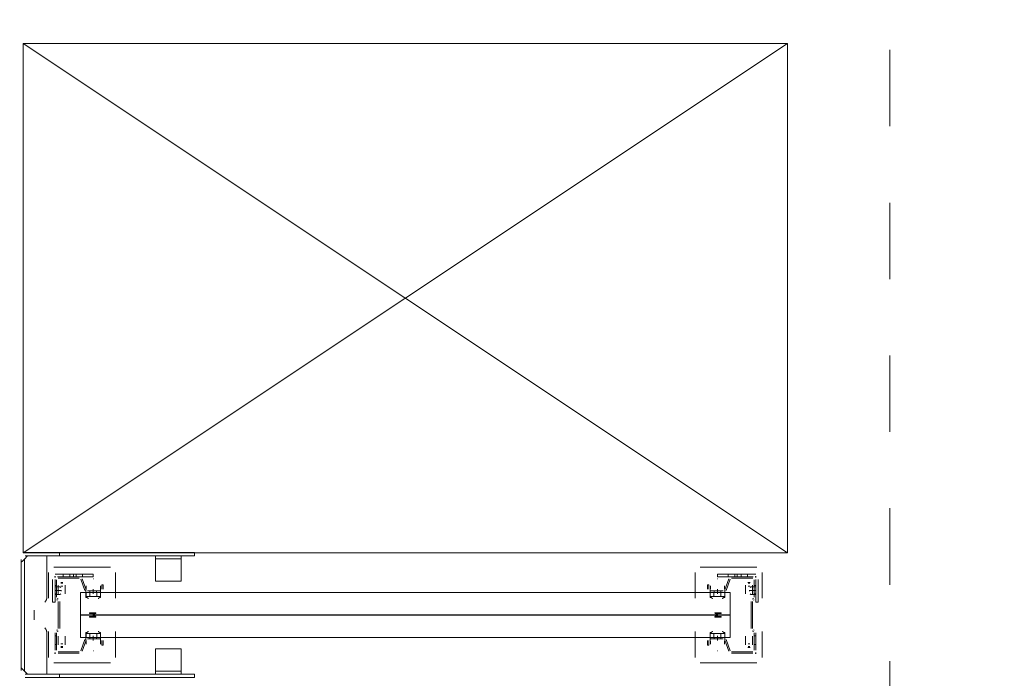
# Model space of a CAD drawing. Header units: millimetres. Extents: x -12989 to 357906, y -50379 to 30884.
# Tile 249 of 256: x 24136 to 25682, y 670 to 1704. Entities that reach past the tile are written whole.
import ezdxf

# ---------------------------------------------------------------- set-up
doc = ezdxf.new("R2010")
doc.units = ezdxf.units.MM
doc.header["$MEASUREMENT"] = 0
doc.linetypes.add('MITTE2', pattern=[112.5, 75, -12.5, 12.5, -12.5])
doc.linetypes.add('Przerywana', pattern=[240, 120, -120])
for name, color, linetype in [('Nowe_A__SCIANY', 7, 'Continuous'), ('Nowe_A_WYM_ZEWNETRZNE', 7, 'Continuous'), ('Nowe_Drzwi Archicad', 7, 'Continuous')]:
    doc.layers.add(name, color=color, linetype=linetype)
for name, color, linetype, lineweight in [('Nowe_A_WYM_ZEWNETRZNE_Nr_pióra__1', 7, 'Continuous', 13), ('Nowe_A_WYM_ZEWNETRZNE_Nr_pióra__45', 7, 'Continuous', 15), ('Nowe_A_WYM_ZEWNETRZNE_Nr_pióra__85', 7, 'Continuous', 13), ('Nowe_Drzwi Archicad_Nr_pióra__3', 7, 'Continuous', 13), ('Nowe_REGAŁY_Nr_pióra__18', 9, 'Continuous', 13)]:
    doc.layers.add(name, color=color, linetype=linetype, lineweight=lineweight)
doc.styles.add('STYL_AUTOMATYCZNY_3', font='arial.ttf')
doc.dimstyles.new('STYL_AUTOMATYCZNY__1', dxfattribs={"dimtxt": 139.999998, "dimasz": 71.25, "dimexe": 0.18, "dimexo": 0.0625, "dimgap": 0, "dimtad": 1, "dimtih": 1, "dimtoh": 1, "dimdec": 0, "dimlfac": 0.1, "dimzin": 0, "dimdsep": 46, "dimtxsty": 'STYL_AUTOMATYCZNY_3', "dimblk": 'ARROWHEAD_6', "dimblk1": 'ARROWHEAD_6', "dimblk2": 'ARROWHEAD_6', "dimcen": 0.09, "dimse1": 1, "dimse2": 1, "dimclrd": 7, "dimclre": 7, "dimclrt": 7, "dimadec": 0, "dimazin": 0, "dimtfac": 1, "dimtdec": 4, "dimtmove": 0, "dimatfit": 3, "dimfxl": 0, "dimtolj": 1, "dimtzin": 0, "dimarcsym": 0})
doc.dimstyles.new('STYL_AUTOMATYCZNY__2', dxfattribs={"dimtxt": 139.999998, "dimasz": 71.25, "dimexe": 0.18, "dimexo": 0.0625, "dimgap": 0, "dimtad": 1, "dimdec": 0, "dimlfac": 0.1, "dimzin": 0, "dimdsep": 46, "dimtxsty": 'STYL_AUTOMATYCZNY_3', "dimblk": 'ARROWHEAD_6', "dimblk1": 'ARROWHEAD_6', "dimblk2": 'ARROWHEAD_6', "dimcen": 0.09, "dimse1": 1, "dimse2": 1, "dimclrd": 7, "dimclre": 7, "dimclrt": 7, "dimadec": 0, "dimazin": 0, "dimtfac": 1, "dimtdec": 4, "dimtmove": 0, "dimatfit": 3, "dimfxl": 0, "dimtolj": 1, "dimtzin": 0, "dimarcsym": 0})

# ---------------------------------------------------------------- blocks, each defined once
blk = doc.blocks.new('MakroPro 100[4]_1')
at = {"layer": 'Nowe_Drzwi Archicad_Nr_pióra__3', "color": 7, "linetype": 'Przerywana', "lineweight": 13}
blk.add_line((25502, 3576.6), (25502, 190), dxfattribs=at)
blk = doc.blocks.new('Ściana_1_1', base_point=(-350, 150))
at = {"layer": 'Nowe_Drzwi Archicad', "color": 7, "linetype": 'Continuous', "lineweight": 13}
blk.add_blockref('MakroPro 100[4]_1', (0, 0), dxfattribs=at)
blk = doc.blocks.new('*D308')
at = {"layer": 'Nowe_A_WYM_ZEWNETRZNE_Nr_pióra__45', "color": 7, "linetype": 'Continuous', "lineweight": 15}
for p, q in [((37171.6, 187.5), (37246.6, 112.5)), ((37171.6, 37.5), (37246.6, -37.5))]:
    blk.add_line(p, q, dxfattribs=at)
at = {"layer": 'Nowe_A_WYM_ZEWNETRZNE_Nr_pióra__85', "color": 7, "linetype": 'Continuous', "lineweight": 13}
for p, q in [((37209.1, 150), (37209.1, 14850)), ((37279.4, 150), (37138.8, 150)), ((37209.1, 0), (37209.1, 150)), ((37279.4, 0), (37138.8, 0)), ((37209.1, -56.2), (37209.1, 0))]:
    blk.add_line(p, q, dxfattribs=at)
at = {"layer": 'Nowe_A_WYM_ZEWNETRZNE_Nr_pióra__1', "color": 7, "lineweight": 13, "insert": (37181.1, -251.1), "char_height": 140, "attachment_point": 7, "rotation": 90, "style": 'STYL_AUTOMATYCZNY_3'}
blk.add_mtext('\\A1;{\\pql;\\fArial|b0|i0|c238|p0;\\W1.000000;15}', dxfattribs=at)
blk = doc.blocks.new('ARROWHEAD_6')
at = {"color": 0, "linetype": 'Continuous', "lineweight": 0}
for p, q in [((-0.5, -0.5), (0.5, 0.5)), ((0, 0), (-1, 0))]:
    blk.add_line(p, q, dxfattribs=at)
blk = doc.blocks.new('*D310')
at = {"layer": 'Nowe_A_WYM_ZEWNETRZNE_Nr_pióra__45', "color": 7, "linetype": 'Continuous', "lineweight": 15}
for p, q in [((37171.6, 14887.5), (37246.6, 14812.5)), ((37171.6, 187.5), (37246.6, 112.5))]:
    blk.add_line(p, q, dxfattribs=at)
at = {"layer": 'Nowe_A_WYM_ZEWNETRZNE_Nr_pióra__85', "color": 7, "linetype": 'Continuous', "lineweight": 13}
for p, q in [((37209.1, 150), (37209.1, 14850)), ((37279.4, 150), (37138.8, 150)), ((37209.1, 0), (37209.1, 150))]:
    blk.add_line(p, q, dxfattribs=at)
at = {"layer": 'Nowe_A_WYM_ZEWNETRZNE_Nr_pióra__1', "color": 7, "lineweight": 13, "char_height": 140, "attachment_point": 7, "rotation": 90, "style": 'STYL_AUTOMATYCZNY_3'}
for s, insert in [('\\A1;{\\pql;\\fArial|b0|i0|c238|p0;\\W1.000000;15}', (37181.1, 14598.9)), ('\\A1;{\\pql;\\fArial|b0|i0|c238|p0;\\W1.000000;1\xa0470}', (37181.1, 7153))]:
    blk.add_mtext(s, dxfattribs=dict(at, insert=insert))
blk = doc.blocks.new('*D311')
at = {"layer": 'Nowe_A_WYM_ZEWNETRZNE_Nr_pióra__45', "color": 7, "linetype": 'Continuous', "lineweight": 15}
blk.add_line((37171.6, 14887.5), (37246.6, 14812.5), dxfattribs=at)
at = {"layer": 'Nowe_A_WYM_ZEWNETRZNE_Nr_pióra__85', "color": 7, "linetype": 'Continuous', "lineweight": 13}
blk.add_line((37209.1, 150), (37209.1, 14850), dxfattribs=at)
blk = doc.blocks.new('*D312')
at = {"layer": 'Nowe_A_WYM_ZEWNETRZNE_Nr_pióra__45', "color": 7, "linetype": 'Continuous', "lineweight": 15}
for p, q in [((37246.6, 14962.5), (37171.6, 15037.5)), ((37171.6, 14887.5), (37246.6, 14812.5))]:
    blk.add_line(p, q, dxfattribs=at)
at = {"layer": 'Nowe_A_WYM_ZEWNETRZNE_Nr_pióra__85', "color": 7, "linetype": 'Continuous', "lineweight": 13}
for p, q in [((37209.1, 15000), (37209.1, 15056.3)), ((37279.4, 15000), (37138.8, 15000)), ((37209.1, 14850), (37209.1, 15000)), ((37279.4, 14850), (37138.8, 14850)), ((37209.1, 150), (37209.1, 14850))]:
    blk.add_line(p, q, dxfattribs=at)
blk = doc.blocks.new('*D325')
at = {"layer": 'Nowe_A_WYM_ZEWNETRZNE_Nr_pióra__45', "color": 7, "linetype": 'Continuous', "lineweight": 15}
for p, q in [((5753.2, -1542.1), (5678.2, -1617.1)), ((36387.5, -1542.1), (36312.5, -1617.1))]:
    blk.add_line(p, q, dxfattribs=at)
at = {"layer": 'Nowe_A_WYM_ZEWNETRZNE_Nr_pióra__85', "color": 7, "linetype": 'Continuous', "lineweight": 13}
for p, q in [((5715.7, -1649.9), (5715.7, -1509.3)), ((36350, -1649.9), (36350, -1509.3)), ((5715.7, -1579.6), (36350, -1579.6))]:
    blk.add_line(p, q, dxfattribs=at)
at = {"layer": 'Nowe_A_WYM_ZEWNETRZNE_Nr_pióra__1', "color": 7, "lineweight": 13, "char_height": 140, "attachment_point": 7, "style": 'STYL_AUTOMATYCZNY_3'}
for s, insert in [('\\A1;{\\pql;\\fArial|b0|i0|c238|p0;\\W1.000000;3\xa0063}', (20685.9, -1551.6)), ('\\A1;{\\pql;\\fArial|b0|i0|c238|p0;\\W1.000000;15}', (36098.9, -1551.6))]:
    blk.add_mtext(s, dxfattribs=dict(at, insert=insert))
blk = doc.blocks.new('*D327')
at = {"layer": 'Nowe_A_WYM_ZEWNETRZNE_Nr_pióra__45', "color": 7, "linetype": 'Continuous', "lineweight": 15}
for p, q in [((36387.5, -1542.1), (36312.5, -1617.1)), ((36462.5, -1617.1), (36537.5, -1542.1))]:
    blk.add_line(p, q, dxfattribs=at)
at = {"layer": 'Nowe_A_WYM_ZEWNETRZNE_Nr_pióra__85', "color": 7, "linetype": 'Continuous', "lineweight": 13}
for p, q in [((36350, -1649.9), (36350, -1509.3)), ((36500, -1649.9), (36500, -1509.3)), ((5715.7, -1579.6), (36350, -1579.6)), ((36350, -1579.6), (36500, -1579.6)), ((36500, -1579.6), (36556.2, -1579.6))]:
    blk.add_line(p, q, dxfattribs=at)

msp = doc.modelspace()

# ---------------------------------------------------------------- linework, layer by layer
at = {"layer": 'Nowe_REGAŁY_Nr_pióra__18', "color": 9, "linetype": 'Continuous', "lineweight": 13}
for p, q in [((24144.3, 867), (24410.4, 867)), ((24198.4, 862), (24198.4, 867)), ((24410.4, 862), (24410.4, 867)), ((24138.3, 856), (24138.3, 682)), ((24138.3, 851.8), (24140.3, 853.8)), ((24143.3, 856.8), (24140.3, 853.8)), ((24143.3, 856.8), (24148.3, 861.8)), ((24143.3, 681), (24143.3, 856.8)), ((24410.4, 862), (24144.3, 862)), ((24149.3, 861.8), (24148.3, 861.8)), ((24175.3, 861.8), (24149.3, 861.8)), ((24175.3, 861.8), (24178.3, 861.8)), ((24178.3, 796.4), (24178.3, 861.8)), ((24349.2, 862), (24349.2, 860)), ((24349.2, 857), (24349.2, 860)), ((24349.2, 857), (24389.2, 857)), ((24349.2, 857), (24349.2, 851)), ((24349.2, 851), (24349.2, 825)), ((24389.2, 860), (24389.2, 862)), ((24389.2, 860), (24389.2, 857)), ((24389.2, 851), (24389.2, 857)), ((24389.2, 825), (24389.2, 851)), ((24181.3, 795.2), (24181.3, 836)), ((24189.3, 844), (24278.3, 844)), ((24286.3, 836), (24286.3, 795.2)), ((25196.3, 836), (25196.3, 795.2)), ((25293.3, 844), (25204.3, 844)), ((25301.3, 795.2), (25301.3, 836)), ((24187.3, 789), (24187.3, 825)), ((24190.4, 829), (24192.2, 829)), ((24191.3, 833), (24251.3, 833)), ((24191.3, 829.9), (24191.3, 828.1)), ((24191.3, 825), (24191.3, 789)), ((24191.3, 797.1), (24191.3, 824.3)), ((24193.6, 824.3), (24193.6, 797.1)), ((24251.3, 829), (24195.3, 829)), ((24196.1, 829), (24229.2, 829)), ((24229.2, 826.8), (24196.1, 826.8)), ((24200.2, 820.1), (24203.4, 820.1)), ((24204.3, 829), (24204.3, 833)), ((24214.3, 829), (24214.3, 833)), ((24220.3, 829), (24220.3, 833)), ((24224.3, 829), (24224.3, 833)), ((24237.9, 807.6), (24231.6, 825.1)), ((24233.7, 825.9), (24240, 808.4)), ((24234.3, 829), (24234.3, 833)), ((24251.1, 825.6), (24251.6, 825.6)), ((24251.3, 829), (24251.3, 833)), ((24349.2, 822), (24349.2, 825)), ((24349.2, 822), (24389.2, 822)), ((24389.2, 825), (24389.2, 822)), ((25231.6, 825.6), (25231.1, 825.6)), ((25291.3, 833), (25231.3, 833)), ((25231.3, 829), (25231.3, 833)), ((25231.3, 829), (25287.3, 829)), ((25249, 825.9), (25242.6, 808.4)), ((25244.7, 807.6), (25251.1, 825.1)), ((25248.3, 829), (25248.3, 833)), ((25286.6, 829), (25253.5, 829)), ((25253.5, 826.8), (25286.6, 826.8)), ((25258.3, 829), (25258.3, 833)), ((25262.3, 829), (25262.3, 833)), ((25268.3, 829), (25268.3, 833)), ((25278.3, 829), (25278.3, 833)), ((25282.4, 820.1), (25279.2, 820.1)), ((25289.1, 824.3), (25289.1, 797.1)), ((25290.4, 829), (25292.2, 829)), ((25291.3, 829.9), (25291.3, 828.1)), ((25291.3, 825), (25291.3, 789)), ((25291.3, 797.1), (25291.3, 824.3)), ((25295.3, 789), (25295.3, 825)), ((24191.3, 815.5), (24193.6, 815.5)), ((24191.3, 813.3), (24198.9, 813.3)), ((24191.3, 807.3), (24200.1, 807.3)), ((24196.2, 803.9), (24196.2, 816.1)), ((24196.3, 803.9), (24196.2, 803.9)), ((24196.3, 815.9), (24196.3, 811.7)), ((24196.3, 811.7), (24196.3, 805.1)), ((24196.3, 802.3), (24196.3, 805.1)), ((24196.3, 802.3), (24196.3, 803.9)), ((24200.3, 812.3), (24198.9, 813.3)), ((24203.3, 818.8), (24200.3, 818.8)), ((24203.3, 814.5), (24200.3, 814.5)), ((24201.2, 807.9), (24201.2, 806.6)), ((24207.3, 811.7), (24207.3, 815.9)), ((24207.3, 805.1), (24207.3, 811.7)), ((24207.3, 802.3), (24207.3, 805.1)), ((24207.3, 803.9), (24207.3, 802.3)), ((24207.4, 803.9), (24207.3, 803.9)), ((24207.4, 816.1), (24207.4, 803.9)), ((24239.8, 804.3), (24240.2, 815)), ((24239.8, 797.8), (24239.8, 804.3)), ((24239.8, 804.3), (24239.8, 804.3)), ((24240, 798.5), (24240, 804.3)), ((24240, 804.3), (24240.4, 804.3)), ((24240.4, 804.3), (24251.3, 804.3)), ((24242.4, 806.8), (24262.3, 806.8)), ((24262.3, 804.5), (24242.4, 804.5)), ((24245.8, 804.3), (24245.8, 798.3)), ((24246.2, 806.8), (24246.2, 804.5)), ((24251.3, 804.3), (24251.4, 804.3)), ((24251.4, 804.3), (24262.3, 804.3)), ((24256.5, 806.8), (24256.5, 804.5)), ((24256.8, 804.3), (24256.8, 798.3)), ((24262.3, 804.3), (24262.7, 804.3)), ((24262.5, 815), (24262.8, 804.3)), ((24262.7, 798.3), (24262.7, 804.3)), ((24262.8, 804.3), (24262.8, 804.3)), ((24262.8, 804.3), (24262.8, 797.8)), ((24264.8, 816.5), (24267.1, 816.5)), ((24264.8, 809.3), (24264.8, 816.5)), ((24267.1, 816.5), (24267.1, 809.3)), ((25215.6, 816.5), (25215.6, 809.3)), ((25217.8, 816.5), (25215.6, 816.5)), ((25217.8, 809.3), (25217.8, 816.5)), ((25220.2, 815), (25219.8, 804.3)), ((25219.8, 804.3), (25219.8, 804.3)), ((25219.8, 804.3), (25219.8, 797.8)), ((25220, 798.3), (25220, 804.3)), ((25220.4, 804.3), (25220, 804.3)), ((25240.3, 806.8), (25220.3, 806.8)), ((25220.3, 804.5), (25240.3, 804.5)), ((25231.3, 804.3), (25220.4, 804.3)), ((25225.8, 804.3), (25225.8, 798.3)), ((25226.2, 806.8), (25226.2, 804.5)), ((25231.4, 804.3), (25231.3, 804.3)), ((25242.3, 804.3), (25231.4, 804.3)), ((25236.5, 806.8), (25236.5, 804.5)), ((25236.8, 804.3), (25236.8, 798.3)), ((25242.7, 804.3), (25242.3, 804.3)), ((25242.8, 804.3), (25242.5, 815)), ((25242.7, 798.5), (25242.7, 804.3)), ((25242.8, 797.8), (25242.8, 804.3)), ((25242.8, 804.3), (25242.8, 804.3)), ((25275.2, 816.1), (25275.2, 803.9)), ((25275.2, 803.9), (25275.3, 803.9)), ((25275.3, 811.7), (25275.3, 815.9)), ((25275.3, 805.1), (25275.3, 811.7)), ((25275.3, 802.3), (25275.3, 805.1)), ((25275.3, 803.9), (25275.3, 802.3)), ((25279.3, 818.8), (25282.3, 818.8)), ((25279.3, 814.5), (25282.3, 814.5)), ((25281.5, 807.9), (25281.5, 806.6)), ((25282.4, 812.3), (25283.8, 813.3)), ((25291.4, 807.3), (25282.5, 807.3)), ((25291.3, 813.3), (25283.8, 813.3)), ((25286.3, 815.9), (25286.3, 811.7)), ((25286.3, 811.7), (25286.3, 805.1)), ((25286.3, 802.3), (25286.3, 805.1)), ((25286.3, 802.3), (25286.3, 803.9)), ((25286.3, 803.9), (25286.4, 803.9)), ((25286.4, 803.9), (25286.4, 816.1)), ((25291.3, 815.5), (25289.1, 815.5)), ((24187.3, 789), (24191.3, 789)), ((24193.6, 802), (24191.3, 802)), ((24193.6, 801.5), (24191.3, 801.5)), ((24191.3, 801.2), (24198.9, 801.2)), ((24195.1, 792.1), (24193.7, 792.9)), ((24194.8, 794.9), (24196.2, 794.1)), ((24196.3, 802.3), (24196.3, 802.3)), ((24196.3, 802.3), (24196.3, 802.3)), ((24196.3, 748), (24196.3, 790)), ((24198.6, 790), (24198.6, 748)), ((24198.9, 801.2), (24200.3, 802.2)), ((24207.3, 802.3), (24207.3, 802.3)), ((24207.3, 802.3), (24207.3, 802.3)), ((24239.9, 800), (24239.9, 796.6)), ((24240, 798.3), (24240.4, 798.3)), ((24251.3, 798.3), (24240.4, 798.3)), ((24251.3, 798.3), (24251.4, 798.3)), ((24262.3, 798.3), (24251.4, 798.3)), ((24262.3, 798.3), (24262.7, 798.3)), ((25220.4, 798.3), (25220, 798.3)), ((25220.4, 798.3), (25231.3, 798.3)), ((25231.4, 798.3), (25231.3, 798.3)), ((25231.4, 798.3), (25242.3, 798.3)), ((25242.7, 798.3), (25242.3, 798.3)), ((25242.8, 800), (25242.8, 796.6)), ((25275.3, 802.3), (25275.3, 802.3)), ((25275.3, 802.3), (25275.3, 802.3)), ((25283.8, 801.2), (25282.4, 802.2)), ((25291.3, 801.2), (25283.8, 801.2)), ((25284.1, 790), (25284.1, 748)), ((25286.3, 802.3), (25286.3, 802.3)), ((25286.3, 802.3), (25286.3, 802.3)), ((25286.3, 748), (25286.3, 790)), ((25287.8, 794.9), (25286.5, 794.1)), ((25287.6, 792.1), (25289, 792.9)), ((25289.1, 802), (25291.3, 802)), ((25289.1, 801.5), (25291.3, 801.5)), ((25295.3, 789), (25291.3, 789)), ((24158.3, 761.4), (24158.3, 776.4)), ((24245.8, 772.5), (24254.8, 772.5)), ((24253.2, 771.5), (24245.8, 771.5)), ((24245.8, 766.5), (24253.2, 766.5)), ((24254.8, 765.5), (24245.8, 765.5)), ((24250.1, 769.5), (24253.2, 771.5)), ((24253.2, 766.5), (24250.1, 768.5)), ((24255.1, 771.6), (24251.2, 769)), ((24251.2, 769), (24255.1, 766.4)), ((25227.6, 771.6), (25231.4, 769)), ((25231.4, 769), (25227.6, 766.4)), ((25236.8, 772.5), (25227.8, 772.5)), ((25227.8, 765.5), (25236.8, 765.5)), ((25229.5, 771.5), (25236.8, 771.5)), ((25232.5, 769.5), (25229.5, 771.5)), ((25229.5, 766.5), (25232.5, 768.5)), ((25236.8, 766.5), (25229.5, 766.5)), ((24181.3, 702), (24181.3, 742.9)), ((24193.7, 745.1), (24195.1, 745.9)), ((24196.2, 743.9), (24194.8, 743.1)), ((24286.3, 742.9), (24286.3, 702)), ((25196.3, 742.9), (25196.3, 702)), ((25286.5, 743.9), (25287.8, 743.1)), ((25289, 745.1), (25287.6, 745.9)), ((25301.3, 702), (25301.3, 742.9)), ((24178.3, 676), (24178.3, 741.5)), ((24191.3, 713.8), (24191.3, 741)), ((24191.3, 736.5), (24193.6, 736.5)), ((24191.3, 736), (24193.6, 736)), ((24193.6, 741), (24193.6, 713.8)), ((24196.2, 721.9), (24196.2, 734.1)), ((24196.2, 734.1), (24196.3, 734.1)), ((24196.3, 734.1), (24196.3, 735.8)), ((24196.3, 735.8), (24196.3, 735.8)), ((24196.3, 735.8), (24196.3, 735.7)), ((24196.3, 735.7), (24196.3, 732.9)), ((24196.3, 726.3), (24196.3, 732.9)), ((24207.3, 735.7), (24207.3, 735.8)), ((24207.3, 735.8), (24207.3, 735.8)), ((24207.3, 735.8), (24207.3, 734.1)), ((24207.3, 735.7), (24207.3, 732.9)), ((24207.3, 734.1), (24207.4, 734.1)), ((24207.3, 732.9), (24207.3, 726.3)), ((24207.4, 734.1), (24207.4, 721.9)), ((24231.6, 712.9), (24237.9, 730.4)), ((24240, 729.6), (24233.7, 712.1)), ((24239.8, 733.8), (24239.8, 740.3)), ((24240.2, 723), (24239.8, 733.8)), ((24239.8, 733.8), (24239.8, 733.8)), ((24239.9, 741.4), (24239.9, 738)), ((24240, 739.8), (24240.4, 739.8)), ((24240, 733.8), (24240, 739.5)), ((24240, 733.8), (24240.4, 733.8)), ((24240.4, 739.8), (24251.3, 739.8)), ((24251.3, 733.8), (24240.4, 733.8)), ((24242.4, 733.5), (24262.3, 733.5)), ((24262.3, 731.3), (24242.4, 731.3)), ((24245.8, 733.8), (24245.8, 739.8)), ((24246.2, 733.5), (24246.2, 731.3)), ((24251.3, 739.8), (24251.4, 739.8)), ((24251.3, 733.8), (24251.4, 733.8)), ((24251.4, 739.8), (24262.3, 739.8)), ((24262.3, 733.8), (24251.4, 733.8)), ((24256.5, 733.5), (24256.5, 731.3)), ((24256.8, 733.8), (24256.8, 739.8)), ((24262.3, 739.8), (24262.7, 739.8)), ((24262.3, 733.8), (24262.7, 733.8)), ((24262.8, 733.8), (24262.5, 723)), ((24262.7, 739.5), (24262.7, 733.8)), ((24262.8, 738), (24262.8, 741.4)), ((24262.8, 740.3), (24262.8, 733.8)), ((24262.8, 733.8), (24262.8, 733.8)), ((24264.8, 721.5), (24264.8, 728.8)), ((24267.1, 728.8), (24267.1, 721.5)), ((25215.6, 728.8), (25215.6, 721.5)), ((25217.8, 721.5), (25217.8, 728.8)), ((25219.8, 740.3), (25219.8, 733.8)), ((25219.8, 733.8), (25219.8, 733.8)), ((25219.8, 733.8), (25220.2, 723)), ((25219.9, 738), (25219.9, 741.4)), ((25220.4, 739.8), (25220, 739.8)), ((25220, 739.5), (25220, 733.8)), ((25220.4, 733.8), (25220, 733.8)), ((25240.3, 733.5), (25220.3, 733.5)), ((25220.3, 731.3), (25240.3, 731.3)), ((25231.3, 739.8), (25220.4, 739.8)), ((25220.4, 733.8), (25231.3, 733.8)), ((25225.8, 733.8), (25225.8, 739.8)), ((25226.2, 733.5), (25226.2, 731.3)), ((25231.4, 739.8), (25231.3, 739.8)), ((25231.4, 733.8), (25231.3, 733.8)), ((25242.3, 739.8), (25231.4, 739.8)), ((25231.4, 733.8), (25242.3, 733.8)), ((25236.5, 733.5), (25236.5, 731.3)), ((25236.8, 733.8), (25236.8, 739.8)), ((25242.7, 739.8), (25242.3, 739.8)), ((25242.7, 733.8), (25242.3, 733.8)), ((25242.5, 723), (25242.8, 733.8)), ((25242.6, 729.6), (25249, 712.1)), ((25242.7, 733.8), (25242.7, 739.5)), ((25242.8, 741.4), (25242.8, 738)), ((25242.8, 733.8), (25242.8, 740.3)), ((25242.8, 733.8), (25242.8, 733.8)), ((25251.1, 712.9), (25244.7, 730.4)), ((25275.3, 734.1), (25275.2, 734.1)), ((25275.2, 734.1), (25275.2, 721.9)), ((25275.3, 735.7), (25275.3, 735.8)), ((25275.3, 735.8), (25275.3, 735.8)), ((25275.3, 735.8), (25275.3, 734.1)), ((25275.3, 735.7), (25275.3, 732.9)), ((25275.3, 732.9), (25275.3, 726.3)), ((25286.3, 734.1), (25286.3, 735.8)), ((25286.3, 735.8), (25286.3, 735.8)), ((25286.3, 735.8), (25286.3, 735.7)), ((25286.3, 735.7), (25286.3, 732.9)), ((25286.4, 734.1), (25286.3, 734.1)), ((25286.3, 726.3), (25286.3, 732.9)), ((25286.4, 721.9), (25286.4, 734.1)), ((25289.1, 741), (25289.1, 713.8)), ((25291.3, 736.5), (25289.1, 736.5)), ((25291.3, 736), (25289.1, 736)), ((25291.3, 713.8), (25291.3, 741)), ((24193.6, 722.5), (24191.3, 722.5)), ((24196.1, 711.3), (24229.2, 711.3)), ((24196.3, 726.3), (24196.3, 722.1)), ((24203.4, 717.9), (24200.2, 717.9)), ((24203.3, 723.5), (24200.3, 723.5)), ((24203.3, 719.3), (24200.3, 719.3)), ((24207.3, 722.1), (24207.3, 726.3)), ((24251.6, 712.5), (24251.1, 712.5)), ((24267.1, 721.5), (24264.8, 721.5)), ((24349.2, 713), (24349.2, 716)), ((24389.2, 716), (24349.2, 716)), ((24349.2, 713), (24349.2, 687)), ((24389.2, 716), (24389.2, 713)), ((24389.2, 687), (24389.2, 713)), ((25215.6, 721.5), (25217.8, 721.5)), ((25231.1, 712.5), (25231.6, 712.5)), ((25286.6, 711.3), (25253.5, 711.3)), ((25275.3, 722.1), (25275.3, 726.3)), ((25279.2, 717.9), (25282.4, 717.9)), ((25279.3, 723.5), (25282.3, 723.5)), ((25279.3, 719.3), (25282.3, 719.3)), ((25286.3, 726.3), (25286.3, 722.1)), ((25289.1, 722.5), (25291.3, 722.5)), ((24190.4, 709), (24192.2, 709)), ((24191.3, 709.9), (24191.3, 708.1)), ((24229.2, 709), (24196.1, 709)), ((25253.5, 709), (25286.6, 709)), ((25290.4, 709), (25292.2, 709)), ((25291.3, 709.9), (25291.3, 708.1)), ((24140.3, 684), (24138.3, 686)), ((24140.3, 684), (24143.3, 681)), ((24148.3, 676), (24143.3, 681)), ((24278.3, 694), (24189.3, 694)), ((24349.2, 687), (24349.2, 681)), ((24349.2, 678), (24349.2, 681)), ((24389.2, 681), (24349.2, 681)), ((24389.2, 681), (24389.2, 687)), ((24389.2, 681), (24389.2, 678)), ((25204.3, 694), (25293.3, 694)), ((24144.3, 676), (24410.4, 676)), ((24144.3, 671), (24410.4, 671)), ((24198.4, 671), (24198.4, 676)), ((24349.2, 678), (24349.2, 676)), ((24389.2, 676), (24389.2, 678)), ((24410.4, 676), (24410.4, 671))]:
    msp.add_line(p, q, dxfattribs=at)
at = {"layer": 'Nowe_REGAŁY_Nr_pióra__18', "color": 9, "linetype": 'MITTE2', "lineweight": 13}
for p, q in [((24251.3, 809.3), (24251.3, 802)), ((25231.3, 809.3), (25231.3, 802)), ((24251.3, 736), (24251.3, 728.8)), ((25231.3, 736), (25231.3, 728.8))]:
    msp.add_line(p, q, dxfattribs=at)
at = {"layer": 'Nowe_REGAŁY_Nr_pióra__18', "color": 9, "linetype": 'Continuous', "lineweight": 13}
msp.add_lwpolyline([(25341.3, 866.6), (24141.3, 866.6), (24141.3, 1666.6), (25341.3, 1666.6), (25341.3, 866.6), (24141.3, 1666.6), (25341.3, 1666.6), (24141.3, 866.6)], dxfattribs=at)
for points in [[(25251.3, 804.5), (25251.3, 769.5), (24231.3, 769.5), (24231.3, 804.5)], [(25251.3, 768.5), (25251.3, 733.5), (24231.3, 733.5), (24231.3, 768.5)]]:
    msp.add_lwpolyline(points, close=True, dxfattribs=at)
at = {"layer": 'Nowe_REGAŁY_Nr_pióra__18', "color": 9, "linetype": 'Continuous', "lineweight": 13, "flags": 128}
for points in [[(24240, 804.3), (24240, 804.2), (24240, 804.2), (24240, 804.1), (24239.9, 804.1), (24239.9, 804), (24239.9, 803.9), (24239.9, 803.8), (24239.9, 803.6), (24239.9, 803.5), (24239.9, 803.3), (24239.9, 803.2), (24239.9, 803), (24239.9, 802.8), (24239.9, 802.5), (24239.9, 802.3), (24239.9, 802.1), (24239.9, 801.8), (24239.9, 801.5), (24239.9, 801.3), (24239.9, 801), (24239.9, 800.7), (24239.9, 800.4), (24239.9, 800)], [(25242.7, 804.3), (25242.7, 804.2), (25242.7, 804.2), (25242.7, 804.1), (25242.7, 804.1), (25242.7, 804), (25242.7, 803.9), (25242.7, 803.8), (25242.7, 803.6), (25242.7, 803.5), (25242.8, 803.3), (25242.8, 803.2), (25242.8, 803), (25242.8, 802.8), (25242.8, 802.5), (25242.8, 802.3), (25242.8, 802.1), (25242.8, 801.8), (25242.8, 801.5), (25242.8, 801.3), (25242.8, 801), (25242.8, 800.7), (25242.8, 800.4), (25242.8, 800)], [(24175.3, 789.3), (24175.6, 789.5), (24175.8, 789.8), (24176, 790), (24176.2, 790.3), (24176.5, 790.6), (24176.6, 790.9), (24176.8, 791.1), (24177, 791.4), (24177.2, 791.7), (24177.3, 792), (24177.5, 792.3), (24177.6, 792.6), (24177.7, 792.9), (24177.8, 793.3), (24177.9, 793.6), (24178, 793.9), (24178.1, 794.2), (24178.2, 794.5), (24178.2, 794.8), (24178.3, 795.2), (24178.3, 795.5), (24178.3, 795.8), (24178.3, 796.1), (24178.3, 796.4)], [(24239.9, 796.6), (24239.9, 796.7), (24239.9, 796.8), (24239.9, 797), (24239.9, 797.1), (24239.9, 797.2), (24239.9, 797.3), (24239.9, 797.4), (24239.9, 797.5), (24239.9, 797.6), (24239.9, 797.7), (24239.9, 797.7), (24239.9, 797.8), (24239.9, 797.9), (24239.9, 798), (24239.9, 798), (24239.9, 798.1), (24239.9, 798.1), (24239.9, 798.2), (24239.9, 798.2), (24240, 798.2), (24240, 798.2), (24240, 798.3), (24240, 798.3)], [(24239.9, 796.6), (24240.1, 796.6), (24240.3, 796.6), (24240.5, 796.5), (24240.8, 796.5), (24241, 796.5), (24241.2, 796.4), (24241.4, 796.4), (24241.6, 796.3), (24241.8, 796.2), (24242, 796.1), (24242.2, 796.1), (24242.3, 796), (24242.5, 795.8), (24242.6, 795.7), (24242.7, 795.6), (24242.9, 795.5), (24243, 795.3), (24243.1, 795.2), (24243.1, 795.1), (24243.2, 794.9), (24243.3, 794.7), (24243.3, 794.6), (24243.3, 794.4), (24243.3, 794.3)], [(24259.3, 794.3), (24259.4, 794.4), (24259.4, 794.6), (24259.4, 794.7), (24259.5, 794.9), (24259.5, 795.1), (24259.6, 795.2), (24259.7, 795.3), (24259.8, 795.5), (24259.9, 795.6), (24260.1, 795.7), (24260.2, 795.8), (24260.4, 795.9), (24260.5, 796), (24260.7, 796.1), (24260.9, 796.2), (24261.1, 796.3), (24261.3, 796.4), (24261.5, 796.4), (24261.7, 796.5), (24261.9, 796.5), (24262.1, 796.5), (24262.4, 796.6), (24262.6, 796.6), (24262.8, 796.6)], [(24262.8, 796.6), (24262.8, 796.7), (24262.8, 796.8), (24262.8, 796.9), (24262.8, 797.1), (24262.8, 797.2), (24262.8, 797.3), (24262.8, 797.4), (24262.8, 797.5), (24262.8, 797.6), (24262.8, 797.7), (24262.8, 797.7), (24262.8, 797.8), (24262.8, 797.9), (24262.7, 798), (24262.7, 798), (24262.7, 798.1), (24262.7, 798.1), (24262.7, 798.2), (24262.7, 798.2), (24262.7, 798.2), (24262.7, 798.2), (24262.7, 798.3), (24262.7, 798.3)], [(25219.9, 796.6), (25219.9, 796.7), (25219.9, 796.8), (25219.9, 796.9), (25219.9, 797.1), (25219.9, 797.2), (25219.9, 797.3), (25219.9, 797.4), (25219.9, 797.5), (25219.9, 797.6), (25219.9, 797.7), (25219.9, 797.7), (25219.9, 797.8), (25219.9, 797.9), (25219.9, 798), (25219.9, 798), (25219.9, 798.1), (25219.9, 798.1), (25219.9, 798.2), (25219.9, 798.2), (25220, 798.2), (25220, 798.2), (25220, 798.3), (25220, 798.3)], [(25223.3, 794.3), (25223.3, 794.4), (25223.3, 794.6), (25223.3, 794.7), (25223.2, 794.9), (25223.1, 795.1), (25223.1, 795.2), (25223, 795.3), (25222.9, 795.5), (25222.7, 795.6), (25222.6, 795.7), (25222.5, 795.8), (25222.3, 795.9), (25222.1, 796), (25222, 796.1), (25221.8, 796.2), (25221.6, 796.3), (25221.4, 796.4), (25221.2, 796.4), (25221, 796.5), (25220.8, 796.5), (25220.5, 796.5), (25220.3, 796.6), (25220.1, 796.6), (25219.9, 796.6)], [(25242.8, 796.6), (25242.6, 796.6), (25242.4, 796.6), (25242.1, 796.5), (25241.9, 796.5), (25241.7, 796.5), (25241.5, 796.4), (25241.3, 796.4), (25241.1, 796.3), (25240.9, 796.2), (25240.7, 796.1), (25240.5, 796.1), (25240.3, 796), (25240.2, 795.8), (25240.1, 795.7), (25239.9, 795.6), (25239.8, 795.5), (25239.7, 795.3), (25239.6, 795.2), (25239.5, 795.1), (25239.5, 794.9), (25239.4, 794.7), (25239.4, 794.6), (25239.3, 794.4), (25239.3, 794.3)], [(25242.8, 796.6), (25242.8, 796.7), (25242.8, 796.8), (25242.8, 797), (25242.8, 797.1), (25242.8, 797.2), (25242.8, 797.3), (25242.8, 797.4), (25242.8, 797.5), (25242.8, 797.6), (25242.8, 797.7), (25242.8, 797.7), (25242.8, 797.8), (25242.8, 797.9), (25242.7, 798), (25242.7, 798), (25242.7, 798.1), (25242.7, 798.1), (25242.7, 798.2), (25242.7, 798.2), (25242.7, 798.2), (25242.7, 798.2), (25242.7, 798.3), (25242.7, 798.3)], [(24245.3, 772), (24245.3, 772), (24245.3, 772.1), (24245.3, 772.1), (24245.3, 772.2), (24245.4, 772.2), (24245.4, 772.2), (24245.4, 772.3), (24245.4, 772.3), (24245.4, 772.3), (24245.4, 772.3), (24245.4, 772.4), (24245.5, 772.4), (24245.5, 772.4), (24245.5, 772.4), (24245.5, 772.4), (24245.6, 772.5), (24245.6, 772.5), (24245.6, 772.5), (24245.6, 772.5), (24245.7, 772.5), (24245.7, 772.5), (24245.8, 772.5), (24245.8, 772.5), (24245.8, 772.5)], [(24245.8, 771.5), (24245.8, 771.5), (24245.8, 771.5), (24245.7, 771.5), (24245.7, 771.5), (24245.6, 771.5), (24245.6, 771.5), (24245.6, 771.5), (24245.6, 771.6), (24245.5, 771.6), (24245.5, 771.6), (24245.5, 771.6), (24245.5, 771.6), (24245.4, 771.7), (24245.4, 771.7), (24245.4, 771.7), (24245.4, 771.7), (24245.4, 771.8), (24245.4, 771.8), (24245.4, 771.8), (24245.3, 771.9), (24245.3, 771.9), (24245.3, 771.9), (24245.3, 772), (24245.3, 772)], [(24245.3, 766), (24245.3, 766.1), (24245.3, 766.1), (24245.3, 766.1), (24245.3, 766.2), (24245.4, 766.2), (24245.4, 766.2), (24245.4, 766.3), (24245.4, 766.3), (24245.4, 766.3), (24245.4, 766.3), (24245.4, 766.4), (24245.5, 766.4), (24245.5, 766.4), (24245.5, 766.4), (24245.5, 766.4), (24245.6, 766.5), (24245.6, 766.5), (24245.6, 766.5), (24245.6, 766.5), (24245.7, 766.5), (24245.7, 766.5), (24245.8, 766.5), (24245.8, 766.5), (24245.8, 766.5)], [(24245.8, 765.5), (24245.8, 765.5), (24245.8, 765.5), (24245.7, 765.5), (24245.7, 765.5), (24245.6, 765.5), (24245.6, 765.5), (24245.6, 765.6), (24245.6, 765.6), (24245.5, 765.6), (24245.5, 765.6), (24245.5, 765.6), (24245.5, 765.6), (24245.4, 765.7), (24245.4, 765.7), (24245.4, 765.7), (24245.4, 765.7), (24245.4, 765.8), (24245.4, 765.8), (24245.4, 765.8), (24245.3, 765.9), (24245.3, 765.9), (24245.3, 765.9), (24245.3, 766), (24245.3, 766)], [(24249.8, 769), (24249.8, 769), (24249.8, 769.1), (24249.8, 769.1), (24249.8, 769.1), (24249.8, 769.1), (24249.9, 769.1), (24249.9, 769.2), (24249.9, 769.2), (24249.9, 769.2), (24249.9, 769.2), (24249.9, 769.2), (24249.9, 769.3), (24249.9, 769.3), (24249.9, 769.3), (24250, 769.3), (24250, 769.3), (24250, 769.4), (24250, 769.4), (24250, 769.4), (24250, 769.4), (24250.1, 769.4), (24250.1, 769.4), (24250.1, 769.5), (24250.1, 769.5)], [(24250.1, 768.5), (24250.1, 768.6), (24250.1, 768.6), (24250.1, 768.6), (24250, 768.6), (24250, 768.6), (24250, 768.7), (24250, 768.7), (24250, 768.7), (24250, 768.7), (24249.9, 768.7), (24249.9, 768.7), (24249.9, 768.8), (24249.9, 768.8), (24249.9, 768.8), (24249.9, 768.8), (24249.9, 768.8), (24249.9, 768.9), (24249.9, 768.9), (24249.8, 768.9), (24249.8, 768.9), (24249.8, 768.9), (24249.8, 769), (24249.8, 769), (24249.8, 769)], [(24254.8, 772.5), (24254.9, 772.5), (24254.9, 772.5), (24254.9, 772.5), (24255, 772.5), (24255, 772.5), (24255.1, 772.5), (24255.1, 772.5), (24255.1, 772.5), (24255.1, 772.4), (24255.2, 772.4), (24255.2, 772.4), (24255.2, 772.4), (24255.2, 772.4), (24255.2, 772.3), (24255.3, 772.3), (24255.3, 772.3), (24255.3, 772.3), (24255.3, 772.2), (24255.3, 772.2), (24255.3, 772.2), (24255.3, 772.1), (24255.3, 772.1), (24255.3, 772), (24255.3, 772)], [(24255.3, 766), (24255.3, 766), (24255.3, 765.9), (24255.3, 765.9), (24255.3, 765.9), (24255.3, 765.8), (24255.3, 765.8), (24255.3, 765.8), (24255.3, 765.7), (24255.3, 765.7), (24255.2, 765.7), (24255.2, 765.7), (24255.2, 765.6), (24255.2, 765.6), (24255.2, 765.6), (24255.1, 765.6), (24255.1, 765.6), (24255.1, 765.6), (24255.1, 765.5), (24255, 765.5), (24255, 765.5), (24254.9, 765.5), (24254.9, 765.5), (24254.9, 765.5), (24254.8, 765.5)], [(24255.3, 772), (24255.3, 772), (24255.3, 772), (24255.3, 771.9), (24255.3, 771.9), (24255.3, 771.9), (24255.3, 771.9), (24255.3, 771.9), (24255.3, 771.8), (24255.3, 771.8), (24255.3, 771.8), (24255.3, 771.8), (24255.3, 771.8), (24255.3, 771.7), (24255.2, 771.7), (24255.2, 771.7), (24255.2, 771.7), (24255.2, 771.7), (24255.2, 771.7), (24255.2, 771.6), (24255.2, 771.6), (24255.1, 771.6), (24255.1, 771.6), (24255.1, 771.6), (24255.1, 771.6)], [(24255.1, 766.4), (24255.1, 766.4), (24255.1, 766.4), (24255.2, 766.4), (24255.2, 766.4), (24255.2, 766.4), (24255.2, 766.4), (24255.2, 766.3), (24255.2, 766.3), (24255.2, 766.3), (24255.3, 766.3), (24255.3, 766.3), (24255.3, 766.3), (24255.3, 766.2), (24255.3, 766.2), (24255.3, 766.2), (24255.3, 766.2), (24255.3, 766.2), (24255.3, 766.1), (24255.3, 766.1), (24255.3, 766.1), (24255.3, 766.1), (24255.3, 766.1), (24255.3, 766), (24255.3, 766)], [(25227.8, 772.5), (25227.8, 772.5), (25227.8, 772.5), (25227.7, 772.5), (25227.7, 772.5), (25227.6, 772.5), (25227.6, 772.5), (25227.6, 772.5), (25227.6, 772.5), (25227.5, 772.4), (25227.5, 772.4), (25227.5, 772.4), (25227.5, 772.4), (25227.4, 772.4), (25227.4, 772.3), (25227.4, 772.3), (25227.4, 772.3), (25227.4, 772.3), (25227.4, 772.2), (25227.4, 772.2), (25227.3, 772.2), (25227.3, 772.1), (25227.3, 772.1), (25227.3, 772), (25227.3, 772)], [(25227.3, 772), (25227.3, 772), (25227.3, 772), (25227.3, 771.9), (25227.3, 771.9), (25227.3, 771.9), (25227.3, 771.9), (25227.4, 771.9), (25227.4, 771.8), (25227.4, 771.8), (25227.4, 771.8), (25227.4, 771.8), (25227.4, 771.8), (25227.4, 771.7), (25227.4, 771.7), (25227.4, 771.7), (25227.4, 771.7), (25227.5, 771.7), (25227.5, 771.7), (25227.5, 771.6), (25227.5, 771.6), (25227.5, 771.6), (25227.5, 771.6), (25227.6, 771.6), (25227.6, 771.6)], [(25227.6, 766.4), (25227.5, 766.4), (25227.5, 766.4), (25227.5, 766.4), (25227.5, 766.4), (25227.5, 766.4), (25227.5, 766.4), (25227.4, 766.3), (25227.4, 766.3), (25227.4, 766.3), (25227.4, 766.3), (25227.4, 766.3), (25227.4, 766.3), (25227.4, 766.2), (25227.4, 766.2), (25227.4, 766.2), (25227.4, 766.2), (25227.4, 766.2), (25227.3, 766.1), (25227.3, 766.1), (25227.3, 766.1), (25227.3, 766.1), (25227.3, 766.1), (25227.3, 766), (25227.3, 766)], [(25227.3, 766), (25227.3, 766), (25227.3, 765.9), (25227.3, 765.9), (25227.3, 765.9), (25227.4, 765.8), (25227.4, 765.8), (25227.4, 765.8), (25227.4, 765.7), (25227.4, 765.7), (25227.4, 765.7), (25227.4, 765.7), (25227.5, 765.6), (25227.5, 765.6), (25227.5, 765.6), (25227.5, 765.6), (25227.6, 765.6), (25227.6, 765.6), (25227.6, 765.5), (25227.6, 765.5), (25227.7, 765.5), (25227.7, 765.5), (25227.8, 765.5), (25227.8, 765.5), (25227.8, 765.5)], [(25232.8, 769), (25232.8, 769), (25232.8, 769.1), (25232.8, 769.1), (25232.8, 769.1), (25232.8, 769.1), (25232.8, 769.1), (25232.8, 769.2), (25232.8, 769.2), (25232.8, 769.2), (25232.8, 769.2), (25232.8, 769.2), (25232.8, 769.3), (25232.7, 769.3), (25232.7, 769.3), (25232.7, 769.3), (25232.7, 769.3), (25232.7, 769.4), (25232.7, 769.4), (25232.6, 769.4), (25232.6, 769.4), (25232.6, 769.4), (25232.6, 769.4), (25232.6, 769.5), (25232.5, 769.5)], [(25232.5, 768.5), (25232.6, 768.6), (25232.6, 768.6), (25232.6, 768.6), (25232.6, 768.6), (25232.6, 768.6), (25232.7, 768.7), (25232.7, 768.7), (25232.7, 768.7), (25232.7, 768.7), (25232.7, 768.7), (25232.7, 768.7), (25232.8, 768.8), (25232.8, 768.8), (25232.8, 768.8), (25232.8, 768.8), (25232.8, 768.8), (25232.8, 768.9), (25232.8, 768.9), (25232.8, 768.9), (25232.8, 768.9), (25232.8, 768.9), (25232.8, 769), (25232.8, 769), (25232.8, 769)], [(25237.3, 772), (25237.3, 772), (25237.3, 772.1), (25237.3, 772.1), (25237.3, 772.2), (25237.3, 772.2), (25237.3, 772.2), (25237.3, 772.3), (25237.3, 772.3), (25237.3, 772.3), (25237.2, 772.3), (25237.2, 772.4), (25237.2, 772.4), (25237.2, 772.4), (25237.2, 772.4), (25237.1, 772.4), (25237.1, 772.5), (25237.1, 772.5), (25237.1, 772.5), (25237, 772.5), (25237, 772.5), (25236.9, 772.5), (25236.9, 772.5), (25236.9, 772.5), (25236.8, 772.5)], [(25236.8, 771.5), (25236.9, 771.5), (25236.9, 771.5), (25236.9, 771.5), (25237, 771.5), (25237, 771.5), (25237.1, 771.5), (25237.1, 771.5), (25237.1, 771.6), (25237.1, 771.6), (25237.2, 771.6), (25237.2, 771.6), (25237.2, 771.6), (25237.2, 771.7), (25237.2, 771.7), (25237.3, 771.7), (25237.3, 771.7), (25237.3, 771.8), (25237.3, 771.8), (25237.3, 771.8), (25237.3, 771.9), (25237.3, 771.9), (25237.3, 771.9), (25237.3, 772), (25237.3, 772)], [(25237.3, 766), (25237.3, 766.1), (25237.3, 766.1), (25237.3, 766.1), (25237.3, 766.2), (25237.3, 766.2), (25237.3, 766.2), (25237.3, 766.3), (25237.3, 766.3), (25237.3, 766.3), (25237.2, 766.3), (25237.2, 766.4), (25237.2, 766.4), (25237.2, 766.4), (25237.2, 766.4), (25237.1, 766.4), (25237.1, 766.5), (25237.1, 766.5), (25237.1, 766.5), (25237, 766.5), (25237, 766.5), (25236.9, 766.5), (25236.9, 766.5), (25236.9, 766.5), (25236.8, 766.5)], [(25236.8, 765.5), (25236.9, 765.5), (25236.9, 765.5), (25236.9, 765.5), (25237, 765.5), (25237, 765.5), (25237.1, 765.5), (25237.1, 765.6), (25237.1, 765.6), (25237.1, 765.6), (25237.2, 765.6), (25237.2, 765.6), (25237.2, 765.6), (25237.2, 765.7), (25237.2, 765.7), (25237.3, 765.7), (25237.3, 765.7), (25237.3, 765.8), (25237.3, 765.8), (25237.3, 765.8), (25237.3, 765.9), (25237.3, 765.9), (25237.3, 765.9), (25237.3, 766), (25237.3, 766)], [(24178.3, 741.4), (24178.3, 741.7), (24178.3, 742), (24178.3, 742.3), (24178.3, 742.7), (24178.2, 743), (24178.2, 743.3), (24178.1, 743.6), (24178, 743.9), (24177.9, 744.2), (24177.8, 744.6), (24177.7, 744.9), (24177.6, 745.2), (24177.5, 745.5), (24177.3, 745.8), (24177.2, 746.1), (24177, 746.4), (24176.8, 746.7), (24176.6, 747), (24176.5, 747.2), (24176.2, 747.5), (24176, 747.8), (24175.8, 748), (24175.6, 748.3), (24175.3, 748.6)], [(24243.3, 743.8), (24243.3, 743.6), (24243.3, 743.4), (24243.3, 743.3), (24243.2, 743.1), (24243.1, 743), (24243.1, 742.8), (24243, 742.7), (24242.9, 742.5), (24242.7, 742.4), (24242.6, 742.3), (24242.5, 742.2), (24242.3, 742.1), (24242.2, 742), (24242, 741.9), (24241.8, 741.8), (24241.6, 741.7), (24241.4, 741.7), (24241.2, 741.6), (24241, 741.6), (24240.8, 741.5), (24240.5, 741.5), (24240.3, 741.5), (24240.1, 741.4), (24239.9, 741.4)], [(24262.8, 741.4), (24262.6, 741.5), (24262.4, 741.5), (24262.1, 741.5), (24261.9, 741.5), (24261.7, 741.6), (24261.5, 741.6), (24261.3, 741.7), (24261.1, 741.7), (24260.9, 741.8), (24260.7, 741.9), (24260.5, 742), (24260.4, 742.1), (24260.2, 742.2), (24260.1, 742.3), (24259.9, 742.4), (24259.8, 742.5), (24259.7, 742.7), (24259.6, 742.8), (24259.5, 743), (24259.5, 743.1), (24259.4, 743.3), (24259.4, 743.4), (24259.4, 743.6), (24259.3, 743.8)], [(25219.9, 741.4), (25220.1, 741.5), (25220.3, 741.5), (25220.5, 741.5), (25220.8, 741.5), (25221, 741.6), (25221.2, 741.6), (25221.4, 741.7), (25221.6, 741.7), (25221.8, 741.8), (25222, 741.9), (25222.1, 742), (25222.3, 742.1), (25222.5, 742.2), (25222.6, 742.3), (25222.7, 742.4), (25222.9, 742.5), (25223, 742.7), (25223.1, 742.8), (25223.1, 743), (25223.2, 743.1), (25223.3, 743.3), (25223.3, 743.4), (25223.3, 743.6), (25223.3, 743.8)], [(25239.3, 743.8), (25239.3, 743.6), (25239.4, 743.4), (25239.4, 743.3), (25239.5, 743.1), (25239.5, 743), (25239.6, 742.8), (25239.7, 742.7), (25239.8, 742.5), (25239.9, 742.4), (25240.1, 742.3), (25240.2, 742.2), (25240.3, 742.1), (25240.5, 742), (25240.7, 741.9), (25240.9, 741.8), (25241.1, 741.7), (25241.3, 741.7), (25241.5, 741.6), (25241.7, 741.6), (25241.9, 741.5), (25242.1, 741.5), (25242.4, 741.5), (25242.6, 741.4), (25242.8, 741.4)], [(24239.9, 741.4), (24239.9, 741.3), (24239.9, 741.2), (24239.9, 741.1), (24239.9, 741), (24239.9, 740.8), (24239.9, 740.7), (24239.9, 740.6), (24239.9, 740.5), (24239.9, 740.4), (24239.9, 740.4), (24239.9, 740.3), (24239.9, 740.2), (24239.9, 740.1), (24239.9, 740.1), (24239.9, 740), (24239.9, 740), (24239.9, 739.9), (24239.9, 739.9), (24239.9, 739.8), (24240, 739.8), (24240, 739.8), (24240, 739.8), (24240, 739.8)], [(24240, 733.8), (24240, 733.8), (24240, 733.8), (24240, 733.9), (24239.9, 733.9), (24239.9, 734), (24239.9, 734.1), (24239.9, 734.3), (24239.9, 734.4), (24239.9, 734.5), (24239.9, 734.7), (24239.9, 734.9), (24239.9, 735.1), (24239.9, 735.3), (24239.9, 735.5), (24239.9, 735.7), (24239.9, 736), (24239.9, 736.2), (24239.9, 736.5), (24239.9, 736.8), (24239.9, 737), (24239.9, 737.3), (24239.9, 737.7), (24239.9, 738)], [(24262.8, 741.4), (24262.8, 741.3), (24262.8, 741.2), (24262.8, 741.1), (24262.8, 741), (24262.8, 740.8), (24262.8, 740.7), (24262.8, 740.6), (24262.8, 740.5), (24262.8, 740.4), (24262.8, 740.4), (24262.8, 740.3), (24262.8, 740.2), (24262.8, 740.1), (24262.7, 740.1), (24262.7, 740), (24262.7, 740), (24262.7, 739.9), (24262.7, 739.9), (24262.7, 739.8), (24262.7, 739.8), (24262.7, 739.8), (24262.7, 739.8), (24262.7, 739.8)], [(24262.7, 733.8), (24262.7, 733.8), (24262.7, 733.8), (24262.7, 733.9), (24262.7, 733.9), (24262.7, 734), (24262.7, 734.1), (24262.7, 734.3), (24262.7, 734.4), (24262.7, 734.5), (24262.8, 734.7), (24262.8, 734.9), (24262.8, 735.1), (24262.8, 735.3), (24262.8, 735.5), (24262.8, 735.7), (24262.8, 736), (24262.8, 736.2), (24262.8, 736.5), (24262.8, 736.8), (24262.8, 737.1), (24262.8, 737.4), (24262.8, 737.7), (24262.8, 738)], [(25219.9, 741.4), (25219.9, 741.3), (25219.9, 741.2), (25219.9, 741.1), (25219.9, 741), (25219.9, 740.8), (25219.9, 740.7), (25219.9, 740.6), (25219.9, 740.5), (25219.9, 740.4), (25219.9, 740.4), (25219.9, 740.3), (25219.9, 740.2), (25219.9, 740.1), (25219.9, 740.1), (25219.9, 740), (25219.9, 740), (25219.9, 739.9), (25219.9, 739.9), (25219.9, 739.8), (25220, 739.8), (25220, 739.8), (25220, 739.8), (25220, 739.8)], [(25220, 733.8), (25220, 733.8), (25220, 733.8), (25220, 733.9), (25219.9, 733.9), (25219.9, 734), (25219.9, 734.1), (25219.9, 734.3), (25219.9, 734.4), (25219.9, 734.5), (25219.9, 734.7), (25219.9, 734.9), (25219.9, 735.1), (25219.9, 735.3), (25219.9, 735.5), (25219.9, 735.7), (25219.9, 736), (25219.9, 736.2), (25219.9, 736.5), (25219.9, 736.8), (25219.9, 737.1), (25219.9, 737.4), (25219.9, 737.7), (25219.9, 738)], [(25242.8, 741.4), (25242.8, 741.3), (25242.8, 741.2), (25242.8, 741.1), (25242.8, 741), (25242.8, 740.8), (25242.8, 740.7), (25242.8, 740.6), (25242.8, 740.5), (25242.8, 740.4), (25242.8, 740.4), (25242.8, 740.3), (25242.8, 740.2), (25242.8, 740.1), (25242.7, 740.1), (25242.7, 740), (25242.7, 740), (25242.7, 739.9), (25242.7, 739.9), (25242.7, 739.8), (25242.7, 739.8), (25242.7, 739.8), (25242.7, 739.8), (25242.7, 739.8)], [(25242.7, 733.8), (25242.7, 733.8), (25242.7, 733.8), (25242.7, 733.9), (25242.7, 733.9), (25242.7, 734), (25242.7, 734.1), (25242.7, 734.3), (25242.7, 734.4), (25242.7, 734.5), (25242.8, 734.7), (25242.8, 734.9), (25242.8, 735.1), (25242.8, 735.3), (25242.8, 735.5), (25242.8, 735.7), (25242.8, 736), (25242.8, 736.2), (25242.8, 736.5), (25242.8, 736.8), (25242.8, 737), (25242.8, 737.3), (25242.8, 737.7), (25242.8, 738)]]:
    msp.add_lwpolyline(points, dxfattribs=at)

# ---------------------------------------------------------------- next in the draw order: block references
at = {"layer": 'Nowe_A__SCIANY', "color": 7, "lineweight": 25}
msp.add_blockref('Ściana_1_1', (-350, 150), dxfattribs=at)

# ---------------------------------------------------------------- next in the draw order: dimensions: what is measured, and where the dimension line sits
at = {"layer": 'Nowe_A_WYM_ZEWNETRZNE', "color": 7, "linetype": 'Continuous', "lineweight": 13}
for base, p1, p2, picture, middle in [((37209.1, 15000), (18000, 14850), (18000, 15000), '*D312', (37111.1, 14705.5)), ((37209.1, 14850), (18000, 150), (36350, 14850), '*D310', (37111.1, 7393.1)), ((37209.1043614, 14850), (36350, 14850), (18000, 14850), '*D311', (37111.1043625, 14849.8814173)), ((37209.1, 150), (18000, 0), (36350, 150), '*D308', (37111.1, -144.5))]:
    dim = msp.add_linear_dim(base=base, p1=p1, p2=p2, angle=90, dimstyle='STYL_AUTOMATYCZNY__2', dxfattribs=at)
    dim.commit()
    dim.dimension.update_dxf_attribs({"geometry": picture, "text_midpoint": middle, "dimtype": 160, "text_rotation": 90})
for base, p1, p2, picture, middle in [((36350, -1579.6), (5715.7, 7500), (36350, 150), '*D325', (20926, -1481.6)), ((36500, -1579.6), (36350, 7500), (36500, 7500), '*D327', (36205.5, -1481.6))]:
    dim = msp.add_linear_dim(base=base, p1=p1, p2=p2, dimstyle='STYL_AUTOMATYCZNY__1', dxfattribs=at)
    dim.commit()
    dim.dimension.update_dxf_attribs({"geometry": picture, "text_midpoint": middle, "dimtype": 160})

doc.saveas('drawing.dxf')
